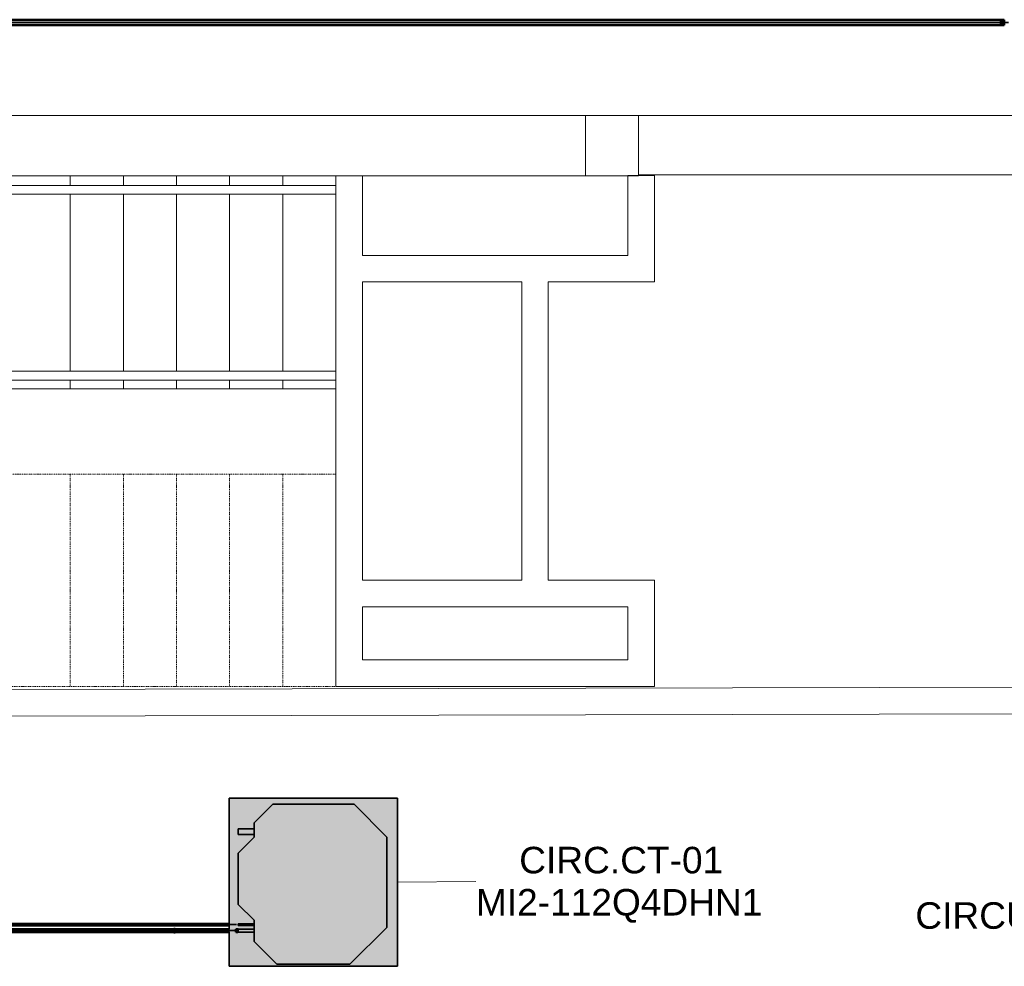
# Model space of a CAD drawing. Header units: millimetres. Extents: x -31934 to 32637, y -11608 to 10611.
# Tile 36 of 59: x 10961 to 16522, y -3361 to 1988. Entities that reach past the tile are written whole.
import ezdxf

# ---------------------------------------------------------------- set-up
doc = ezdxf.new("R2010")
doc.units = ezdxf.units.MM
for name, pattern in [('Centro', [30, 12, -6, 6, -6]), ('IMPORT-DASHDOT', [10, 5, -2.5, 0, -2.5]), ('Oculto 1_5', [2.2, 1.5, -0.7])]:
    doc.linetypes.add(name, pattern=pattern)
for name, color, linetype, lineweight in [('A-DETL', 90, 'Oculto 1_5', 9), ('ESQ', 7, 'Continuous', 9), ('G-ANNO-TEXT', 231, 'Continuous', 9), ('M-EQPM', 50, 'Continuous', 35), ('M-EQPM-IDEN', 50, 'Continuous', 9), ('P-PIPE', 3, 'Continuous', 50), ('P-PIPE-CNTR', 3, 'Centro', 35), ('PAREDES', 7, 'Continuous', 9), ('PEM1-Layout Terreo_dwg', 8, 'Continuous', 9), ('PILAR', 7, 'Continuous', 9), ('PROJEÇÃO', 7, 'IMPORT-DASHDOT', 9)]:
    doc.layers.add(name, color=color, linetype=linetype, lineweight=lineweight)
doc.styles.add('Arial', font='arial.ttf', dxfattribs={"height": 150})

# ---------------------------------------------------------------- blocks, each defined once
blk = doc.blocks.new('PEM1-Layout Terreo_dwg-1021386-PAVIMENTO TÉRREO TUBULAÇÃO FRIGORIGENA')
at = {"layer": 'ESQ', "flags": 128}
for points in [[(105708.2, 28076.7), (103358.2, 28076.7), (103358.2, 28126.7), (105708.2, 28126.7)], [(105708.2, 27076.7), (103358.2, 27076.7), (103358.2, 27026.7), (105708.2, 27026.7)]]:
    blk.add_lwpolyline(points, dxfattribs=at)
at = {"layer": 'PAREDES'}
for p, q in [((107118.2, 28521.4), (103218.2, 28521.4)), ((107418.2, 28521.4), (111318.2, 28521.4)), ((107118.2, 28181.6), (103218.2, 28181.6)), ((104208.2, 28126.7), (104208.2, 28177.8)), ((104508.2, 28126.7), (104508.2, 28178.2)), ((104808.2, 28126.7), (104808.2, 28178.6)), ((105108.2, 28126.7), (105108.2, 28179)), ((105408.2, 28126.7), (105408.2, 28179.4)), ((111318.2, 28186.5), (107418.2, 28186.5)), ((104208.2, 27076.7), (104208.2, 28076.7)), ((104508.2, 27076.7), (104508.2, 28076.7)), ((104808.2, 27076.7), (104808.2, 28076.7)), ((105108.2, 27076.7), (105108.2, 28076.7)), ((105408.2, 27076.7), (105408.2, 28076.7)), ((104208.2, 26976.7), (104208.2, 27026.7)), ((104508.2, 26976.7), (104508.2, 27026.7)), ((104808.2, 26976.7), (104808.2, 27026.7)), ((105108.2, 26976.7), (105108.2, 27026.7)), ((105408.2, 26976.7), (105408.2, 27026.7)), ((111318.2, 25295.8), (99948.2, 25269)), ((111318.5, 25145.8), (99948.2, 25119))]:
    blk.add_line(p, q, dxfattribs=at)
at = {"layer": 'PAREDES', "flags": 128}
blk.add_lwpolyline([(105708.2, 26976.7), (103308.2, 26976.7), (103308.2, 28176.7)], dxfattribs=at)
for points in [[(106908.2, 25895.8), (107508.2, 25895.8), (107508.2, 25295.8), (105708.2, 25295.8), (105708.2, 28179.8), (105858.2, 28179.8), (105858.2, 27731.5), (107358.2, 27731.5), (107358.2, 28181.8), (107508.2, 28181.8), (107508.2, 27581.5), (106908.2, 27581.5)], [(106758.2, 27581.5), (105858.2, 27581.5), (105858.2, 25895.8), (106758.2, 25895.8)], [(105858.2, 25445.8), (105858.2, 25745.8), (107358.2, 25745.8), (107358.2, 25445.8)]]:
    blk.add_lwpolyline(points, close=True, dxfattribs=at)
at = {"layer": 'PILAR', "flags": 128}
blk.add_lwpolyline([(107118.2, 28181.6), (107418.2, 28181.6), (107118.2, 28181.6), (107118.2, 28521.4), (107418.2, 28521.4)], dxfattribs=at)
blk.add_lwpolyline([(107418.2, 28181.7), (107418.2, 28521.8)], close=True, dxfattribs=at)
at = {"layer": 'PROJEÇÃO'}
for p, q in [((104208.2, 25295.8), (104208.2, 26495.9)), ((104508.2, 25295.8), (104508.2, 26495.9)), ((104808.2, 25295.8), (104808.2, 26495.9)), ((105108.2, 25295.8), (105108.2, 26495.9)), ((105408.2, 25295.8), (105408.2, 26495.9))]:
    blk.add_line(p, q, dxfattribs=at)
at = {"layer": 'PROJEÇÃO', "flags": 128}
blk.add_lwpolyline([(105708.2, 26495.9), (103308.2, 26495.9), (103308.2, 25295.8), (105708.2, 25295.8)], dxfattribs=at)
blk = doc.blocks.new('Midea_VRF_Indoor_4-way Cassette_MI-90_100_112_140_Q4_DHN1-D _2nd DC_ - MI2-112Q4DHN1-V12-PAVIMENTO TÉRREO TUBULAÇÃO FRIGORIGENA')
at = {"layer": 'M-EQPM', "linetype": 'Oculto 1_5', "lineweight": 9}
h = blk.add_hatch(color=256, dxfattribs=at)
h.paths.add_polyline_path([(0, 475), (-475, 475), (-475, -475), (475, -475), (475, 234.6), (434.7, 235.3), (434.7, 244.2), (475, 244.2), (475, 265.3), (426, 266.3), (426, 281.4), (475, 281.1), (475, 475), (33.1, 475)])
h.paths.add_polyline_path([(-206.4, 463.6), (206.4, 463.6), (335, 335), (335, 281.2), (425, 280.1), (425, 265.3), (335, 265.3), (335, 244.2), (425, 243.5), (425, 234.6), (335, 234.6), (335, 215), (425, 125), (425, -165), (335, -255), (335, -269), (425, -269.5), (425, -301), (335, -301), (335, -335), (229.6, -440.4), (-229.6, -440.4), (-415, -255), (-415, 255), (-376, 294)])
for points in [[(-206.4, 463.6), (-415, 255), (-415, -255), (-229.6, -440.4), (229.6, -440.4), (335, -335), (335, -255), (425, -165), (425, 125), (335, 215), (335, 335), (206.4, 463.6), (33.1, 463.6)], [(335, 281.2), (335, 265.3), (425, 266.3), (425, 281.2)], [(425, 244.2), (335, 243.5), (335, 234.6), (425, 235.3), (425, 244)], [(425, -269), (335, -269.5), (335, -301), (425, -300.5), (425, -269.5)]]:
    blk.add_hatch(color=256, dxfattribs=at).paths.add_polyline_path(points)
at = {"layer": 'A-DETL'}
for p, q in [((475, 265.3), (475, 281.1)), ((475, 281.1), (475, 265.3)), ((425, 244), (425, 244.2)), ((425, 234.6), (425, 234.8)), ((475, 234.9), (475, 243.9)), ((475, 243.9), (475, 234.9))]:
    blk.add_line(p, q, dxfattribs=at)
at = {"layer": 'M-EQPM'}
for p, q in [((0, 475), (-475, 475)), ((-475, 475), (-475, -475)), ((-475, -475), (-475, 475)), ((-475, 475), (475, 475)), ((-206.4, 463.6), (-415, 255)), ((-415, 255), (-206.4, 463.6)), ((206.4, 463.6), (-206.4, 463.6)), ((-206.4, 463.6), (206.4, 463.6)), ((475, 475), (0, 475)), ((335, 335), (206.4, 463.6)), ((206.4, 463.6), (335, 335)), ((475, 281.1), (475, 475)), ((475, 475), (475, 281.1)), ((335, 215), (335, 335)), ((335, 335), (335, 215)), ((425, 281.2), (335, 281.2)), ((425, 265.3), (425, 281.2)), ((-415, 255), (-415, -255)), ((-415, -255), (-415, 255)), ((335, 265.3), (425, 265.3)), ((425, 244.2), (335, 244.2)), ((335, 234.6), (425, 234.6)), ((425, 234.6), (425, 244.2)), ((475, 244), (475, 265.3)), ((475, 265.3), (475, 244)), ((475, -475), (475, 234.8)), ((475, 234.8), (475, -475)), ((425, 125), (335, 215)), ((335, 215), (425, 125)), ((425, -165), (425, 125)), ((425, 125), (425, -165)), ((335, -255), (425, -165)), ((425, -165), (335, -255)), ((-415, -255), (-229.6, -440.4)), ((-229.6, -440.4), (-415, -255)), ((335, -335), (335, -255)), ((335, -255), (335, -335)), ((425, -269), (335, -269)), ((425, -301), (425, -269)), ((335, -301), (425, -301)), ((229.6, -440.4), (335, -335)), ((335, -335), (229.6, -440.4)), ((-229.6, -440.4), (229.6, -440.4)), ((229.6, -440.4), (-229.6, -440.4)), ((-475, -475), (475, -475)), ((475, -475), (-475, -475))]:
    blk.add_line(p, q, dxfattribs=at)
blk = doc.blocks.new('Cotovelo - Soldado - CU - Padrão-1092960-PAVIMENTO TÉRREO TUBULAÇÃO FRIGORIGENA')
at = {"layer": 'P-PIPE', "lineweight": 9}
for points in [[(11827.5, -3158.8), (11848.1, -3158.8), (11851.7, -3156), (11851.7, -3151), (11838.3, -3151.6), (11829.5, -3152.7), (11828.3, -3153.7)], [(11851.7, -3166.7), (11851, -3161), (11848.1, -3158.8), (11827.5, -3158.8), (11829.5, -3164.9), (11832.7, -3166.1), (11833.2, -3166.1), (11838.3, -3166.1), (11839.1, -3166), (11848.2, -3166.2)], [(11851.7, -3158.8), (11863.4, -3158.8), (11863.4, -3150.6), (11851.7, -3151.5), (11851.7, -3156.6)], [(11851.7, -3167.1), (11863.4, -3166.2), (11863.4, -3158.8), (11851.7, -3158.8), (11851.7, -3166.2)]]:
    blk.add_hatch(color=160, dxfattribs=at).paths.add_polyline_path(points)
at = {"layer": 'A-DETL', "color": 160, "linetype": 'Continuous'}
blk.add_line((11835.1, -3150.9), (11835, -3150.9), dxfattribs=at)
at = {"layer": 'P-PIPE', "color": 5}
for p, q in [((11863.4, -3150.4), (11851.7, -3150.4)), ((11851.7, -3167.3), (11863.4, -3167.3))]:
    blk.add_line(p, q, dxfattribs=at)
at = {"layer": 'P-PIPE', "color": 5, "flags": 128}
for points in [[(11826.5, -3158.8), (11826.5, -3158.5), (11826.5, -3158.2), (11826.5, -3157.9), (11826.6, -3157.6), (11826.6, -3157.3), (11826.7, -3157), (11826.8, -3156.7), (11826.9, -3156.4), (11827, -3156.1), (11827.1, -3155.8), (11827.2, -3155.5), (11827.4, -3155.2), (11827.5, -3154.9), (11827.7, -3154.6), (11827.9, -3154.4), (11828, -3154.1), (11828.2, -3153.9), (11828.4, -3153.6), (11828.7, -3153.4), (11828.9, -3153.2), (11829.1, -3152.9), (11829.4, -3152.7), (11829.6, -3152.5), (11829.9, -3152.3), (11830.1, -3152.2), (11830.4, -3152), (11830.7, -3151.8), (11831, -3151.7), (11831.2, -3151.6), (11831.5, -3151.5), (11831.8, -3151.3), (11832.1, -3151.2), (11832.4, -3151.2), (11832.7, -3151.1), (11833.1, -3151), (11833.4, -3151), (11833.7, -3150.9), (11834, -3150.9), (11834.3, -3150.9), (11834.4, -3150.9)], [(11834.4, -3166.8), (11834.1, -3166.8), (11833.8, -3166.8), (11833.5, -3166.7), (11833.1, -3166.7), (11832.8, -3166.6), (11832.5, -3166.6), (11832.2, -3166.5), (11831.9, -3166.4), (11831.6, -3166.3), (11831.3, -3166.2), (11831, -3166), (11830.7, -3165.9), (11830.5, -3165.7), (11830.2, -3165.6), (11829.9, -3165.4), (11829.7, -3165.2), (11829.4, -3165), (11829.2, -3164.8), (11828.9, -3164.6), (11828.7, -3164.4), (11828.5, -3164.1), (11828.3, -3163.9), (11828.1, -3163.7), (11827.9, -3163.4), (11827.7, -3163.1), (11827.6, -3162.9), (11827.4, -3162.6), (11827.3, -3162.3), (11827.1, -3162), (11827, -3161.7), (11826.9, -3161.4), (11826.8, -3161.1), (11826.7, -3160.8), (11826.6, -3160.5), (11826.6, -3160.2), (11826.5, -3159.9), (11826.5, -3159.6), (11826.5, -3159.2), (11826.5, -3158.9), (11826.5, -3158.8)], [(11851.7, -3150.9), (11851, -3150.9), (11850.3, -3150.9), (11849.7, -3150.9), (11849, -3150.9), (11848.3, -3150.9), (11847.6, -3150.9), (11846.9, -3150.9), (11846.3, -3150.9), (11845.6, -3150.9), (11845, -3150.9), (11844.4, -3150.9), (11843.7, -3150.9), (11843.1, -3150.9), (11842.5, -3150.9), (11841.9, -3150.9), (11841.4, -3150.9), (11840.8, -3150.9), (11840.3, -3150.9), (11839.8, -3150.9), (11839.3, -3150.9), (11838.8, -3150.9), (11838.4, -3150.9), (11837.9, -3150.9), (11837.5, -3150.9), (11837.2, -3150.9), (11836.8, -3150.9), (11836.5, -3150.9), (11836.1, -3150.9), (11835.8, -3150.9), (11835.6, -3150.9), (11835.3, -3150.9), (11835.1, -3150.9), (11835, -3150.9), (11834.8, -3150.9), (11834.7, -3150.9), (11834.6, -3150.9), (11834.5, -3150.9), (11834.4, -3150.9), (11834.4, -3150.9)], [(11834.4, -3166.8), (11834.4, -3166.8), (11834.5, -3166.8), (11834.5, -3166.8), (11834.6, -3166.8), (11834.8, -3166.8), (11834.9, -3166.8), (11835.1, -3166.8), (11835.3, -3166.8), (11835.5, -3166.8), (11835.8, -3166.8), (11836.1, -3166.8), (11836.4, -3166.8), (11836.7, -3166.8), (11837.1, -3166.8), (11837.4, -3166.8), (11837.8, -3166.8), (11838.3, -3166.8), (11838.7, -3166.8), (11839.2, -3166.8), (11839.7, -3166.8), (11840.2, -3166.8), (11840.7, -3166.8), (11841.2, -3166.8), (11841.8, -3166.8), (11842.4, -3166.8), (11843, -3166.8), (11843.6, -3166.8), (11844.2, -3166.8), (11844.8, -3166.8), (11845.5, -3166.8), (11846.1, -3166.8), (11846.8, -3166.8), (11847.4, -3166.8), (11848.1, -3166.8), (11848.8, -3166.8), (11849.5, -3166.8), (11850.2, -3166.8), (11850.8, -3166.8), (11851.5, -3166.8), (11851.7, -3166.8)]]:
    blk.add_lwpolyline(points, dxfattribs=at)
at = {"layer": 'P-PIPE', "color": 5}
for radius, start, end in [(8.49, 60, 180), (8.49, 60, 180), (8.49, 180, 300), (8.49, 180, 300), (7.93, 67.0209, 180), (7.93, 180, 292.9791)]:
    blk.add_arc((11834.4, -3158.8), radius, start, end, dxfattribs=at)
for centre, start_param, end_param in [((11851.7, -3158.8), 6.021386, 7.853982), ((11851.7, -3158.8), 1.570796, 2.356194), ((11851.7, -3158.8), 2.617994, 3.403392), ((11863.4, -3158.8), 6.021386, 7.853982), ((11863.4, -3158.8), 1.570796, 3.403392)]:
    blk.add_ellipse(centre, major_axis=(0, 8.49), ratio=0.000025, start_param=start_param, end_param=end_param, dxfattribs=at)
blk = doc.blocks.new('Cotovelo - Soldado - CU - Padrão-1092965-PAVIMENTO TÉRREO TUBULAÇÃO FRIGORIGENA')
at = {"layer": 'P-PIPE', "lineweight": 9}
for points in [[(11805.4, -3158.8), (11817.1, -3158.2), (11817.1, -3150.6), (11805.4, -3151.5), (11805.4, -3156.6)], [(11805.4, -3167.1), (11817.1, -3166.2), (11817.1, -3158.8), (11805.4, -3158.8), (11805.4, -3166.2)], [(11825.1, -3158.8), (11828.8, -3151.5), (11817.1, -3151.1), (11817.1, -3158.8), (11823.7, -3158.8)], [(11817.1, -3166.7), (11828.4, -3166.1), (11829.7, -3165.7), (11823.7, -3158.8), (11817.1, -3158.8), (11817.1, -3166.6)]]:
    blk.add_hatch(color=160, dxfattribs=at).paths.add_polyline_path(points)
h = blk.add_hatch(color=160, dxfattribs=at)
h.paths.add_polyline_path([(11836.6, -3167.1), (11835.5, -3166.6), (11836.5, -3167.1)])
h.paths.add_polyline_path([(11830.1, -3165.4), (11827.4, -3161.7), (11826.5, -3158.8), (11826.2, -3161), (11828.4, -3164.2), (11829.9, -3165.2)])
h.paths.add_polyline_path([(11830.9, -3151.8), (11836, -3151.1), (11832.8, -3151), (11831.7, -3151.5)])
at = {"layer": 'A-DETL', "color": 160, "linetype": 'Continuous', "flags": 128}
for points in [[(11836.1, -3151.1), (11836.3, -3151.1), (11836.6, -3151.2), (11836.9, -3151.3), (11837.2, -3151.4), (11837.5, -3151.5), (11837.8, -3151.7), (11838.1, -3151.8), (11838.4, -3152), (11838.6, -3152.1), (11838.9, -3152.3), (11839.2, -3152.5), (11839.4, -3152.7), (11839.6, -3152.9), (11839.9, -3153.1), (11840.1, -3153.3), (11840.3, -3153.6), (11840.5, -3153.8), (11840.7, -3154), (11840.9, -3154.3), (11841.1, -3154.6), (11841.3, -3154.8), (11841.4, -3155.1), (11841.6, -3155.4), (11841.7, -3155.7), (11841.8, -3156), (11841.9, -3156.3), (11842, -3156.6), (11842.1, -3156.9), (11842.2, -3157.2), (11842.2, -3157.5), (11842.3, -3157.8), (11842.3, -3158.1), (11842.3, -3158.4), (11842.3, -3158.8), (11842.3, -3158.8)], [(11842.3, -3158.8), (11842.3, -3159.2), (11842.3, -3159.5), (11842.3, -3159.8), (11842.2, -3160.1), (11842.2, -3160.4), (11842.1, -3160.7), (11842, -3161), (11841.9, -3161.3), (11841.8, -3161.6), (11841.7, -3161.9), (11841.6, -3162.2), (11841.5, -3162.5), (11841.3, -3162.8), (11841.1, -3163.1), (11841, -3163.3), (11840.8, -3163.6), (11840.6, -3163.8), (11840.4, -3164.1), (11840.2, -3164.3), (11839.9, -3164.5), (11839.7, -3164.8), (11839.5, -3165), (11839.2, -3165.2), (11839, -3165.3), (11838.7, -3165.5), (11838.4, -3165.7), (11838.2, -3165.8), (11837.9, -3166), (11837.6, -3166.1), (11837.3, -3166.2), (11837, -3166.4), (11836.7, -3166.4), (11836.4, -3166.5), (11836.1, -3166.6)]]:
    blk.add_lwpolyline(points, dxfattribs=at)
at = {"layer": 'A-DETL', "color": 160, "linetype": 'Continuous'}
for start, end in [(0, 60), (0, 60), (300, 360), (300, 0)]:
    blk.add_arc((11834.4, -3158.8), 8.49, start, end, dxfattribs=at)
at = {"layer": 'P-PIPE', "color": 5}
for p, q in [((11817.1, -3150.4), (11805.4, -3150.4)), ((11805.4, -3150.4), (11805.4, -3158.8)), ((11805.4, -3158.8), (11805.4, -3167.3)), ((11805.4, -3167.3), (11817.1, -3167.3)), ((11817.1, -3158.8), (11817.1, -3150.4)), ((11817.1, -3167.3), (11817.1, -3158.8))]:
    blk.add_line(p, q, dxfattribs=at)
at = {"layer": 'P-PIPE', "color": 5, "flags": 128}
for points in [[(11817.1, -3150.9), (11817.8, -3150.9), (11818.5, -3150.9), (11819.2, -3150.9), (11819.9, -3150.9), (11820.5, -3150.9), (11821.2, -3150.9), (11821.9, -3150.9), (11822.5, -3150.9), (11823.2, -3150.9), (11823.8, -3150.9), (11824.5, -3150.9), (11825.1, -3150.9), (11825.7, -3150.9), (11826.3, -3150.9), (11826.9, -3150.9), (11827.4, -3150.9), (11828, -3150.9), (11828.5, -3150.9), (11829, -3150.9), (11829.5, -3150.9), (11830, -3150.9), (11830.4, -3150.9), (11830.9, -3150.9), (11831.3, -3150.9), (11831.7, -3150.9), (11832, -3150.9), (11832.4, -3150.9), (11832.7, -3150.9), (11833, -3150.9), (11833.2, -3150.9), (11833.5, -3150.9), (11833.7, -3150.9), (11833.9, -3150.9)], [(11834.4, -3166.8), (11834.4, -3166.8), (11834.4, -3166.8), (11834.3, -3166.8), (11834.2, -3166.8), (11834.1, -3166.8), (11833.9, -3166.8), (11833.7, -3166.8), (11833.5, -3166.8), (11833.3, -3166.8), (11833, -3166.8), (11832.8, -3166.8), (11832.5, -3166.8), (11832.1, -3166.8), (11831.8, -3166.8), (11831.4, -3166.8), (11831, -3166.8), (11830.6, -3166.8), (11830.1, -3166.8), (11829.6, -3166.8), (11829.2, -3166.8), (11828.7, -3166.8), (11828.1, -3166.8), (11827.6, -3166.8), (11827, -3166.8), (11826.5, -3166.8), (11825.9, -3166.8), (11825.3, -3166.8), (11824.6, -3166.8), (11824, -3166.8), (11823.4, -3166.8), (11822.7, -3166.8), (11822.1, -3166.8), (11821.4, -3166.8), (11820.7, -3166.8), (11820, -3166.8), (11819.4, -3166.8), (11818.7, -3166.8), (11818, -3166.8), (11817.3, -3166.8), (11817.1, -3166.8)], [(11835.4, -3166.7), (11835.1, -3166.7), (11834.8, -3166.8), (11834.5, -3166.8), (11834.4, -3166.8)]]:
    blk.add_lwpolyline(points, dxfattribs=at)
at = {"layer": 'P-PIPE', "color": 5}
for start, end in [(60, 180), (180, 300), (210, 300), (90, 135), (60, 75)]:
    blk.add_arc((11834.4, -3158.8), 8.49, start, end, dxfattribs=at)

msp = doc.modelspace()

# ---------------------------------------------------------------- hatches: boundary and pattern name
at = {"layer": 'P-PIPE'}
for color, points in [(170, [(6913.49, 1972.328), (16502.26, 1972.328), (16502.26, 1988.203), (6913.49, 1987.662), (6913.49, 1976.437)]), (170, [(16472.471, 1956.453), (16502.26, 1956.994), (16502.26, 1972.328), (6913.49, 1972.328), (6913.49, 1956.453), (16267.936, 1956.453)]), (256, [(16521.66, 1957.628), (16521.66, 1987.028), (16503.26, 1986.527), (16503.26, 1957.628)]), (170, [(11768.173, -3158.847), (11805.435, -3158.847), (11805.435, -3150.912), (8013.565, -3151.975), (8013.565, -3158.847), (11359.104, -3158.847)]), (170, [(11768.173, -3166.782), (11805.435, -3165.718), (11805.435, -3158.847), (8013.565, -3158.847), (8013.565, -3166.782), (11359.104, -3166.782)]), (10, [(9818.436, -3125.044), (12184.736, -3125.044), (12184.736, -3120.284), (9818.436, -3121.328), (9818.436, -3123.812)]), (10, [(12184.736, -3129.804), (12184.736, -3125.044), (9818.436, -3125.044), (9818.436, -3129.804), (12177.242, -3129.804)]), (5, [(11828.115, -3162.686), (11827.747, -3157.16), (11827.459, -3161.83)]), (170, [(11863.386, -3158.847), (12181.752, -3158.847), (12181.752, -3150.912), (11863.387, -3151.975), (11863.386, -3156.793)]), (170, [(12181.752, -3166.782), (12181.752, -3158.847), (11863.386, -3158.847), (11863.387, -3166.782), (12177.242, -3166.782)]), (170, [(12181.752, -3167.051), (12193.411, -3166.202), (12193.411, -3150.642), (12181.752, -3151.491), (12181.752, -3166.202)])]:
    msp.add_hatch(color=color, dxfattribs=at).paths.add_polyline_path(points)

# ---------------------------------------------------------------- linework, layer by layer
at = {"layer": 'A-DETL', "color": 160, "linetype": 'Continuous'}
for centre, radius, start, end in [((11834.409, -3158.847), 7.935, 0, 158.47756), ((11834.409, -3158.847), 7.935, 201.52244, 0), ((11834.409, -3162.814), 3.968, 90, 270), ((11834.409, -3154.879), 3.968, 270, 90)]:
    msp.add_arc(centre, radius, start, end, dxfattribs=at)
at = {"layer": 'A-DETL', "color": 20, "linetype": 'Continuous'}
msp.add_ellipse((12184.736, -3125.044), major_axis=(0, 4.76), ratio=0.00001868, start_param=0, end_param=0.26179939, dxfattribs=at)
at = {"layer": 'M-EQPM-IDEN'}
msp.add_line((13094.411, -2885.636), (13537.023, -2881.685), dxfattribs=at)
at = {"layer": 'P-PIPE', "color": 5}
for p, q in [((16502.26, 1988.203), (6913.49, 1988.203)), ((6913.49, 1956.453), (16502.26, 1956.453)), ((16502.26, 1956.453), (16502.26, 1988.203)), ((16521.66, 1987.028), (16521.66, 1972.328)), ((16521.66, 1972.328), (16521.66, 1957.628)), ((11805.435, -3150.912), (8013.565, -3150.912)), ((8013.565, -3166.782), (11805.435, -3166.782)), ((12144.414, -3150.912), (11863.387, -3150.912)), ((11863.387, -3166.782), (12144.414, -3166.782)), ((12193.411, -3150.353), (12181.752, -3150.353)), ((12181.752, -3150.353), (12181.752, -3150.642)), ((12181.752, -3150.353), (12181.752, -3167.34)), ((12181.752, -3167.051), (12181.752, -3167.34)), ((12181.752, -3167.34), (12193.411, -3167.34)), ((12193.411, -3150.353), (12193.411, -3167.34)), ((12193.411, -3150.353), (12193.411, -3150.642)), ((12194.411, -3150.997), (12193.411, -3150.997)), ((12193.411, -3166.697), (12194.411, -3166.697)), ((12193.411, -3167.051), (12193.411, -3167.34))]:
    msp.add_line(p, q, dxfattribs=at)
at = {"layer": 'P-PIPE'}
for p, q in [((16503.26, 1988.103), (16502.26, 1988.103)), ((16502.26, 1956.553), (16503.26, 1956.553)), ((16503.26, 1988.103), (16503.26, 1956.553)), ((16503.26, 1988.103), (16503.26, 1987.565)), ((16521.66, 1987.028), (16503.26, 1987.028)), ((16503.26, 1957.628), (16503.26, 1987.028)), ((16503.26, 1957.628), (16521.66, 1957.628)), ((16503.26, 1957.091), (16503.26, 1956.553)), ((16521.66, 1957.628), (16521.66, 1987.028))]:
    msp.add_line(p, q, dxfattribs=at)
at = {"layer": 'P-PIPE', "color": 1}
for p, q in [((12145.785, -3120.284), (9818.436, -3120.284)), ((9818.436, -3129.804), (12145.785, -3129.804))]:
    msp.add_line(p, q, dxfattribs=at)
at = {"layer": 'P-PIPE', "color": 170, "lineweight": 35}
for start, end in [(158.852679, 180), (180, 201.147321)]:
    msp.add_arc((11834.409, -3158.847), 7.935, start, end, dxfattribs=at)
at = {"layer": 'P-PIPE', "color": 1}
msp.add_ellipse((12184.736, -3125.044), major_axis=(0, 4.76), ratio=0.00001868, start_param=0, end_param=0.26179939, dxfattribs=at)
at = {"layer": 'P-PIPE-CNTR', "color": 170, "linetype": 'Continuous'}
for p, q in [((6913.49, 1972.328), (16502.26, 1972.328)), ((16545.69, 1972.328), (16521.66, 1972.328)), ((9797.757, -3158.847), (11805.435, -3158.847)), ((11817.094, -3158.847), (11805.435, -3158.847)), ((11826.896, -3158.847), (11817.094, -3158.847)), ((11818.539, -3158.847), (11850.279, -3158.847)), ((11834.409, -3174.717), (11834.409, -3142.977)), ((11834.409, -3158.847), (11834.412, -3158.847)), ((11834.409, -3158.847), (11851.728, -3158.847)), ((11863.386, -3158.847), (11851.728, -3158.847)), ((12181.752, -3158.847), (11863.387, -3158.847)), ((12194.411, -3158.847), (12181.752, -3158.847))]:
    msp.add_line(p, q, dxfattribs=at)
at = {"layer": 'P-PIPE-CNTR'}
msp.add_line((16521.66, 1972.328), (16502.26, 1972.328), dxfattribs=at)
at = {"layer": 'P-PIPE-CNTR', "color": 10, "linetype": 'Continuous'}
msp.add_line((12184.736, -3125.044), (9818.436, -3125.044), dxfattribs=at)

# ---------------------------------------------------------------- block references
at = {"layer": 'A-DETL', "rotation": 180}
msp.add_blockref('Midea_VRF_Indoor_4-way Cassette_MI-90_100_112_140_Q4_DHN1-D _2nd DC_ - MI2-112Q4DHN1-V12-PAVIMENTO TÉRREO TUBULAÇÃO FRIGORIGENA', (12619.411, -2885.636), dxfattribs=at)
at = {"layer": 'A-DETL', "color": 160, "linetype": 'Continuous'}
for name in ['Cotovelo - Soldado - CU - Padrão-1092965-PAVIMENTO TÉRREO TUBULAÇÃO FRIGORIGENA', 'Cotovelo - Soldado - CU - Padrão-1092960-PAVIMENTO TÉRREO TUBULAÇÃO FRIGORIGENA']:
    msp.add_blockref(name, (0, 0), dxfattribs=at)
at = {"layer": 'PEM1-Layout Terreo_dwg', "color": 7}
msp.add_blockref('PEM1-Layout Terreo_dwg-1021386-PAVIMENTO TÉRREO TUBULAÇÃO FRIGORIGENA', (-92961.952, -27074.843), dxfattribs=at)

# ---------------------------------------------------------------- texts
at = {"layer": 'G-ANNO-TEXT', "color": 1, "insert": (16019.083, -2998.627), "char_height": 150, "width": 2036.28625, "attachment_point": 1, "style": 'Arial'}
msp.add_mtext('CIRCULAÇÃO 01', dxfattribs=at)
at = {"layer": 'M-EQPM-IDEN', "char_height": 150, "attachment_point": 1, "style": 'Arial'}
for s, insert, width in [('CIRC.CT-01', (13781.763, -2685.508), 1410.97), ('MI2-112Q4DHN1', (13537.023, -2923.633), 1996.20187)]:
    msp.add_mtext(s, dxfattribs=dict(at, insert=insert, width=width))

doc.saveas('drawing.dxf')
